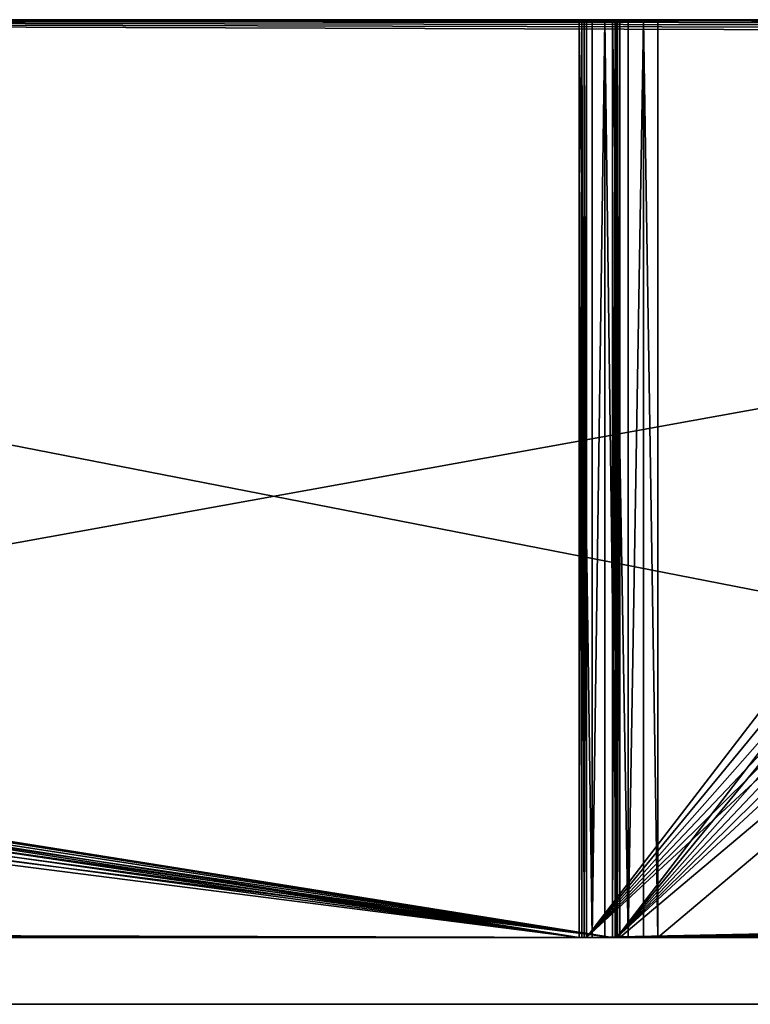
# Model space of a CAD drawing. Extents: x -49 to 1229, y -1056 to 1083.
# Tile 20 of 146: x 358 to 402, y -736 to -677. Entities that reach past the tile are written whole.
import ezdxf

# ---------------------------------------------------------------- set-up
doc = ezdxf.new("R2010")
doc.units = 0
doc.header["$LTSCALE"] = 25.4
doc.layers.get('0').update_dxf_attribs({"color": 13, "linetype": 'CONTINUOUS'})
doc.layers.add('STEEL', color=32, linetype='CONTINUOUS')
doc.layers.add('WOOD', color=32, linetype='CONTINUOUS')

# ---------------------------------------------------------------- blocks, each defined once
blk = doc.blocks.new('LVI293_01_01_03')
at = {"color": 252}
mesh = blk.add_polyface(dxfattribs=at)
corners = [(-4, -2.024, 14.99), (-4, -8.897, -33.222), (-4, -9.789, 16.012), (-4, -7.988, -28.305), (-4, 10.696, -31.759), (-4, 5.211, 11.993), (-4, 11.424, 7.225), (-4, -8.897, -1036.653), (-4, -2.024, -1084.864), (-4, -9.789, -1085.886), (-4, -7.988, -1041.569), (-4, 10.696, -1038.115), (-4, 5.211, -1081.867), (-4, 11.424, -1077.1), (-4, -19.015, -629.139), (-4, -20.289, -968.99), (-4, -20.946, -630.322), (-4, -14.289, -968.99), (-4, -16.868, -628.421), (-4, 23.415, -739.649), (-4, 32.862, -712.971), (-4, 48.068, -689.103), (-4, 68.253, -669.266), (-4, 92.384, -654.479), (-4, 203.822, -597.707), (-4, 359.105, -544.698), (-4, -14.289, -990.99), (-4, 20.211, -767.768), (-4, 9.787, -1033.199), (-4, 16.192, -1070.886), (-4, 19.189, -1063.651), (-4, 20.211, -1055.886), (-4, 119.222, -645.499), (-4, 208.822, -597.707), (-4, 208.822, -616.707), (-4, -20.946, -439.552), (-4, -20.289, -100.884), (-4, -19.015, -440.735), (-4, -20.289, -78.884), (-4, -14.289, -100.884), (-4, -16.868, -441.453), (-4, 23.415, -330.225), (-4, 32.862, -356.903), (-4, 48.068, -380.772), (-4, 68.253, -400.608), (-4, 92.384, -415.395), (-4, 203.822, -472.167), (-4, 359.105, -525.176), (-4, -14.289, -78.884), (-4, 20.211, -302.107), (-4, 9.787, -36.676), (-4, 16.192, 1.012), (-4, 19.189, -6.223), (-4, 20.211, -13.988), (-4, 119.222, -424.375), (-4, 203.822, -453.167), (-4, 208.822, -472.167), (-4, -24.789, 15.012), (-4, -24.533, -433.921), (-4, -24.789, -431.672), (-4, -24.755, 15.271), (-4, -24.655, 15.512), (-4, -24.496, 15.719), (-4, -23.777, -436.056), (-4, -24.289, 15.878), (-4, -24.048, 15.978), (-4, -23.789, 16.012), (-4, -22.56, -437.965), (-4, -24.533, -635.953), (-4, -24.789, -1084.886), (-4, -24.789, -638.202), (-4, -24.755, -1085.145), (-4, -24.655, -1085.386), (-4, -24.496, -1085.594), (-4, -23.777, -633.819), (-4, -24.289, -1085.752), (-4, -24.048, -1085.852), (-4, -23.789, -1085.886), (-4, -20.289, -990.99), (-4, -22.56, -631.909), (-4, 365.128, -518.049), (-4, 366.259, -531.334), (-4, 365.102, -529.172), (-4, 386.647, -522.623), (-4, 366.856, -533.711), (-4, 366.856, -536.163), (-4, 208.822, -453.167), (-4, 402.95, -484.683), (-4, 366.375, -512.18), (-4, 361.414, -525.998), (-4, 363.454, -527.358), (-4, 387.895, -516.754), (-4, 387.895, -553.12), (-4, 402.95, -585.191), (-4, 203.822, -616.707), (-4, 366.375, -557.694), (-4, 361.414, -543.876), (-4, 365.128, -551.826), (-4, 363.454, -542.517), (-4, 365.102, -540.702), (-4, 409.557, -486.894), (-4, 409.557, -582.98), (-4, 415.498, -579.34), (-4, 415.498, -490.535), (-4, 420.468, -574.456), (-4, 420.468, -495.419), (-4, 424.212, -568.579), (-4, 424.212, -501.295), (-4, 426.538, -562.011), (-4, 426.538, -507.863), (-4, 427.327, -555.088), (-4, 427.327, -514.786), (-4, 366.259, -538.541), (-4, 386.647, -547.252)]
mesh.append_faces([[corners[k] for k in face] for face in [(30, 27, 31), (49, 52, 53), (57, 58, 59), (68, 69, 70), (110, 109, 111)]], dxfattribs={"vtx0": -1, "color": 252})
mesh.append_faces([[corners[k] for k in face] for face in [(0, 1, 2), (1, 0, 3), (3, 0, 4), (8, 11, 12), (12, 11, 13), (14, 15, 16), (15, 14, 17), (19, 18, 20), (20, 18, 21), (21, 18, 22), (22, 18, 23), (17, 19, 26), (7, 27, 28), (28, 27, 11), (13, 27, 29), (29, 27, 30), (23, 24, 32), (24, 25, 33), (33, 25, 34), (35, 36, 37), (36, 35, 38), (37, 39, 40), (40, 46, 47), (41, 48, 49), (46, 54, 55), (58, 62, 63), (63, 38, 67), (67, 38, 35), (38, 2, 48), (69, 68, 71), (71, 68, 72), (72, 68, 73), (73, 74, 75), (75, 74, 76), (76, 74, 77), (77, 78, 9), (78, 16, 15), (81, 83, 84), (84, 83, 85), (86, 87, 56), (47, 88, 89), (89, 80, 90), (90, 80, 82), (88, 87, 91), (32, 34, 93), (34, 32, 94), (94, 32, 24), (95, 96, 97), (93, 100, 101), (101, 100, 102), (102, 103, 104), (104, 105, 106), (106, 107, 108), (108, 109, 110), (112, 97, 99), (97, 112, 113), (113, 91, 92)]], dxfattribs={"vtx0": -1, "vtx1": -1, "color": 252})
mesh.append_faces([[corners[k] for k in face] for face in [(17, 18, 19), (23, 18, 24), (26, 27, 7), (26, 7, 9), (11, 27, 13), (40, 39, 41), (40, 45, 46), (49, 48, 1), (1, 48, 2), (49, 4, 6), (63, 66, 38), (77, 74, 78), (56, 87, 88), (56, 88, 47), (91, 87, 92), (93, 34, 95), (95, 34, 25), (93, 92, 87), (113, 85, 83)]], dxfattribs={"vtx0": -1, "vtx1": -1, "vtx2": -1, "color": 252})
mesh.append_faces([[corners[k] for k in face] for face in [(4, 0, 5), (4, 5, 6), (7, 8, 9), (8, 7, 10), (8, 10, 11), (17, 14, 18), (24, 18, 25), (26, 19, 27), (37, 36, 39), (40, 41, 42), (40, 42, 43), (40, 43, 44), (40, 44, 45), (41, 39, 48), (49, 1, 50), (49, 50, 4), (49, 6, 51), (49, 51, 52), (46, 45, 54), (47, 46, 56), (58, 57, 60), (58, 60, 61), (58, 61, 62), (63, 62, 64), (63, 64, 65), (63, 65, 66), (38, 66, 2), (73, 68, 74), (78, 74, 79), (78, 79, 16), (9, 78, 26), (80, 81, 82), (81, 80, 83), (54, 86, 55), (86, 54, 87), (89, 88, 80), (95, 25, 96), (97, 96, 98), (97, 98, 99), (93, 95, 92), (93, 87, 100), (102, 100, 103), (104, 103, 105), (106, 105, 107), (108, 107, 109), (113, 112, 85), (113, 83, 91)]], dxfattribs={"vtx0": -1, "vtx2": -1, "color": 252})
mesh = blk.add_polyface(dxfattribs=at)
corners = [(0, -2.024, -1084.864), (0, -8.897, -1036.653), (0, -9.789, -1085.886), (0, -7.988, -1041.569), (0, 10.696, -1038.115), (0, 5.211, -1081.867), (0, 11.424, -1077.1), (0, -8.897, -33.222), (0, -2.024, 14.99), (0, -9.789, 16.012), (0, -7.988, -28.305), (0, 10.696, -31.759), (0, 5.211, 11.993), (0, 11.424, 7.225), (0, -19.015, -440.735), (0, -20.289, -100.884), (0, -20.946, -439.552), (0, -14.289, -100.884), (0, -16.868, -441.453), (0, 23.415, -330.225), (0, 32.862, -356.903), (0, 48.068, -380.772), (0, 68.253, -400.608), (0, 92.384, -415.395), (0, 203.822, -472.167), (0, 359.105, -525.176), (0, -14.289, -78.884), (0, 20.211, -302.107), (0, 9.787, -36.676), (0, 16.192, 1.012), (0, 19.189, -6.223), (0, 20.211, -13.988), (0, 119.222, -424.375), (0, 208.822, -472.167), (0, 208.822, -453.167), (0, -20.946, -630.322), (0, -20.289, -968.99), (0, -19.015, -629.139), (0, -20.289, -990.99), (0, -14.289, -968.99), (0, -16.868, -628.421), (0, 23.415, -739.649), (0, 32.862, -712.971), (0, 48.068, -689.103), (0, 68.253, -669.266), (0, 92.384, -654.479), (0, 203.822, -597.707), (0, 359.105, -544.698), (0, -14.289, -990.99), (0, 20.211, -767.768), (0, 9.787, -1033.199), (0, 16.192, -1070.886), (0, 19.189, -1063.651), (0, 20.211, -1055.886), (0, 119.222, -645.499), (0, 203.822, -616.707), (0, 208.822, -597.707), (0, -24.789, -1084.886), (0, -24.533, -635.953), (0, -24.789, -638.202), (0, -24.755, -1085.145), (0, -24.655, -1085.386), (0, -24.496, -1085.594), (0, -23.777, -633.819), (0, -24.289, -1085.752), (0, -24.048, -1085.852), (0, -23.789, -1085.886), (0, -22.56, -631.909), (0, -24.533, -433.921), (0, -24.789, 15.012), (0, -24.789, -431.672), (0, -24.755, 15.271), (0, -24.655, 15.512), (0, -24.496, 15.719), (0, -23.777, -436.056), (0, -24.289, 15.878), (0, -24.048, 15.978), (0, -23.789, 16.012), (0, -20.289, -78.884), (0, -22.56, -437.965), (0, 365.128, -551.826), (0, 366.259, -538.541), (0, 365.102, -540.702), (0, 386.647, -547.252), (0, 366.856, -536.163), (0, 366.856, -533.711), (0, 208.822, -616.707), (0, 402.95, -585.191), (0, 366.375, -557.694), (0, 361.414, -543.876), (0, 363.454, -542.517), (0, 387.895, -553.12), (0, 387.895, -516.754), (0, 402.95, -484.683), (0, 203.822, -453.167), (0, 366.375, -512.18), (0, 361.414, -525.998), (0, 365.128, -518.049), (0, 363.454, -527.358), (0, 365.102, -529.172), (0, 409.557, -582.98), (0, 409.557, -486.894), (0, 415.498, -579.34), (0, 415.498, -490.535), (0, 420.468, -574.456), (0, 420.468, -495.419), (0, 424.212, -568.579), (0, 424.212, -501.295), (0, 426.538, -562.011), (0, 426.538, -507.863), (0, 427.327, -555.088), (0, 427.327, -514.786), (0, 366.259, -531.334), (0, 386.647, -522.623)]
mesh.append_faces([[corners[k] for k in face] for face in [(30, 27, 31), (49, 52, 53), (57, 58, 59), (68, 69, 70), (109, 110, 111)]], dxfattribs={"vtx0": -1, "color": 252})
mesh.append_faces([[corners[k] for k in face] for face in [(0, 1, 2), (1, 0, 3), (3, 0, 4), (8, 11, 12), (12, 11, 13), (14, 15, 16), (15, 14, 17), (19, 18, 20), (20, 18, 21), (21, 18, 22), (22, 18, 23), (17, 19, 26), (7, 27, 28), (28, 27, 11), (13, 27, 29), (29, 27, 30), (23, 24, 32), (24, 25, 33), (33, 25, 34), (35, 36, 37), (36, 35, 38), (37, 39, 40), (40, 46, 47), (41, 48, 49), (46, 54, 55), (58, 62, 63), (63, 38, 67), (67, 38, 35), (38, 2, 48), (69, 68, 71), (71, 68, 72), (72, 68, 73), (73, 74, 75), (75, 74, 76), (76, 74, 77), (77, 78, 9), (78, 16, 15), (81, 83, 84), (84, 83, 85), (86, 87, 56), (47, 88, 89), (89, 80, 90), (90, 80, 82), (88, 87, 91), (32, 34, 93), (34, 32, 94), (94, 32, 24), (95, 96, 97), (93, 100, 101), (101, 102, 103), (103, 104, 105), (105, 106, 107), (107, 108, 109), (112, 97, 99), (97, 112, 113), (113, 91, 92)]], dxfattribs={"vtx0": -1, "vtx1": -1, "color": 252})
mesh.append_faces([[corners[k] for k in face] for face in [(17, 18, 19), (23, 18, 24), (26, 27, 7), (26, 7, 9), (11, 27, 13), (40, 39, 41), (40, 45, 46), (49, 48, 1), (1, 48, 2), (49, 4, 6), (63, 66, 38), (77, 74, 78), (56, 87, 88), (56, 88, 47), (91, 87, 92), (93, 34, 95), (95, 34, 25), (93, 92, 87), (113, 85, 83)]], dxfattribs={"vtx0": -1, "vtx1": -1, "vtx2": -1, "color": 252})
mesh.append_faces([[corners[k] for k in face] for face in [(4, 0, 5), (4, 5, 6), (7, 8, 9), (8, 7, 10), (8, 10, 11), (17, 14, 18), (24, 18, 25), (26, 19, 27), (37, 36, 39), (40, 41, 42), (40, 42, 43), (40, 43, 44), (40, 44, 45), (41, 39, 48), (49, 1, 50), (49, 50, 4), (49, 6, 51), (49, 51, 52), (46, 45, 54), (47, 46, 56), (58, 57, 60), (58, 60, 61), (58, 61, 62), (63, 62, 64), (63, 64, 65), (63, 65, 66), (38, 66, 2), (73, 68, 74), (78, 74, 79), (78, 79, 16), (9, 78, 26), (80, 81, 82), (81, 80, 83), (54, 86, 55), (86, 54, 87), (89, 88, 80), (95, 25, 96), (97, 96, 98), (97, 98, 99), (93, 95, 92), (93, 87, 100), (101, 100, 102), (103, 102, 104), (105, 104, 106), (107, 106, 108), (109, 108, 110), (113, 112, 85), (113, 83, 91)]], dxfattribs={"vtx0": -1, "vtx2": -1, "color": 252})
blk = doc.blocks.new('LVI293_01_01_07')
at = {"color": 0}
for p, q in [((339.831, 33.408, -53.539), (274.478, 0.109, -53.539)), ((339.831, 33.408, -53.539), (274.478, 0.109, -53.539)), ((276.748, -4.346, -53.539), (342.101, 28.953, -53.539)), ((276.748, -4.346, -53.539), (342.101, 28.953, -53.539)), ((274.024, 0, -53.539), (-70.736, 0, -53.539)), ((274.024, 0, -53.539), (-70.736, 0, -53.539)), ((274.024, 0, -53.539), (274.181, 0.012, -53.539)), ((274.024, 0, 1.461), (274.181, 0.012, -53.539)), ((274.024, 0, -53.539), (274.181, 0.012, -53.539)), ((274.024, 0, 1.461), (274.181, 0.012, -53.539)), ((274.024, 0, 1.461), (274.024, 0, -53.539)), ((274.024, 0, -53.539), (274.024, -5, -53.539)), ((274.024, 0, -53.539), (274.024, -5, -53.539)), ((274.024, 0, 1.461), (274.024, 0, -53.539)), ((274.181, 0.012, -53.539), (274.333, 0.049, -53.539)), ((274.333, 0.049, 1.461), (274.181, 0.012, -53.539)), ((274.181, 0.012, -53.539), (274.333, 0.049, -53.539)), ((274.333, 0.049, 1.461), (274.181, 0.012, -53.539)), ((274.181, 0.012, 1.461), (274.181, 0.012, -53.539)), ((274.181, 0.012, 1.461), (274.181, 0.012, -53.539)), ((274.333, 0.049, -53.539), (274.478, 0.109, -53.539)), ((274.478, 0.109, -53.539), (274.333, 0.049, 1.461)), ((274.478, 0.109, -53.539), (274.333, 0.049, 1.461)), ((274.333, 0.049, -53.539), (274.478, 0.109, -53.539)), ((274.333, 0.049, -53.539), (274.333, 0.049, 1.461)), ((274.333, 0.049, -53.539), (274.333, 0.049, 1.461)), ((274.478, 0.109, -53.539), (274.478, 0.109, 1.461)), ((276.748, -4.346, -53.539), (274.478, 0.109, -53.539)), ((276.748, -4.346, -53.539), (274.478, 0.109, -53.539)), ((274.478, 0.109, -53.539), (274.478, 0.109, 1.461)), ((275.878, -4.706, -53.539), (274.963, -4.926, -53.539)), ((275.878, -4.706, -53.539), (274.963, -4.926, -53.539)), ((275.878, -4.706, -53.539), (274.963, -4.926, 1.461)), ((275.878, -4.706, -53.539), (274.963, -4.926, 1.461)), ((276.748, -4.346, -53.539), (275.878, -4.706, -53.539)), ((276.748, -4.346, 1.461), (275.878, -4.706, -53.539)), ((276.748, -4.346, -53.539), (275.878, -4.706, -53.539)), ((276.748, -4.346, 1.461), (275.878, -4.706, -53.539)), ((275.878, -4.706, 1.461), (275.878, -4.706, -53.539)), ((275.878, -4.706, 1.461), (275.878, -4.706, -53.539)), ((276.748, -4.346, 1.461), (276.748, -4.346, -53.539)), ((276.748, -4.346, 1.461), (276.748, -4.346, -53.539)), ((-70.736, -5, -53.539), (274.024, -5, -53.539)), ((-70.736, -5, -53.539), (274.024, -5, -53.539)), ((274.963, -4.926, -53.539), (274.024, -5, -53.539)), ((274.024, -5, -53.539), (274.963, -4.926, 1.461)), ((274.024, -5, -53.539), (274.963, -4.926, 1.461)), ((274.963, -4.926, -53.539), (274.024, -5, -53.539)), ((274.024, -5, -53.539), (274.024, -5, 1.461)), ((274.024, -5, -53.539), (274.024, -5, 1.461)), ((274.963, -4.926, -53.539), (274.963, -4.926, 1.461)), ((274.963, -4.926, -53.539), (274.963, -4.926, 1.461))]:
    blk.add_line(p, q, dxfattribs=at)
at = {"color": 252}
mesh = blk.add_polyface(dxfattribs=at)
corners = [(274.478, 0.109, 1.461), (339.831, 33.408, -53.539), (274.478, 0.109, -53.539), (339.831, 33.408, 1.461)]
mesh.append_faces([[corners[k] for k in face] for face in [(0, 1, 2), (1, 0, 3)]], dxfattribs={"vtx0": -1, "color": 252})
mesh = blk.add_polyface(dxfattribs=at)
corners = [(339.831, 33.408, -53.539), (276.748, -4.346, -53.539), (274.478, 0.109, -53.539), (342.101, 28.953, -53.539)]
mesh.append_faces([[corners[k] for k in face] for face in [(0, 1, 2), (1, 0, 3)]], dxfattribs={"vtx0": -1, "color": 252})
mesh = blk.add_polyface(dxfattribs=at)
corners = [(342.101, 28.953, -53.539), (276.748, -4.346, 1.461), (276.748, -4.346, -53.539), (342.101, 28.953, 1.461)]
mesh.append_faces([[corners[k] for k in face] for face in [(0, 1, 2), (1, 0, 3)]], dxfattribs={"vtx0": -1, "color": 252})
mesh = blk.add_polyface(dxfattribs=at)
corners = [(-70.736, 0, -53.539), (274.024, 0, 1.461), (274.024, 0, -53.539), (-73.324, 0, -53.199), (-75.736, 0, -52.2), (-77.807, 0, -50.61), (-79.396, 0, -48.539), (-80.395, 0, -46.127), (-80.736, 0, -43.539), (-80.736, 0, 0.461), (-80.702, 0, 0.72), (-80.602, 0, 0.961), (-80.443, 0, 1.168), (-80.236, 0, 1.327), (-79.995, 0, 1.427), (-79.736, 0, 1.461), (15.428, 0, 1.461), (35.428, 0, 1.461), (15.428, 0, 4.461), (35.428, 0, 4.461), (15.462, 0, 4.72), (35.393, 0, 4.72), (15.561, 0, 4.961), (35.294, 0, 4.961), (15.72, 0, 5.168), (35.135, 0, 5.168), (15.928, 0, 5.327), (34.928, 0, 5.327), (16.169, 0, 5.427), (34.686, 0, 5.427), (16.428, 0, 5.461), (34.428, 0, 5.461)]
mesh.append_faces([[corners[k] for k in face] for face in [(0, 1, 2), (29, 30, 31)]], dxfattribs={"vtx0": -1, "color": 252})
mesh.append_faces([[corners[k] for k in face] for face in [(1, 16, 17), (17, 18, 19), (19, 20, 21), (21, 22, 23), (23, 24, 25), (25, 26, 27), (27, 28, 29)]], dxfattribs={"vtx0": -1, "vtx1": -1, "color": 252})
mesh.append_faces([[corners[k] for k in face] for face in [(1, 0, 3), (1, 3, 4), (1, 4, 5), (1, 5, 6), (1, 6, 7), (1, 7, 8), (1, 8, 9), (1, 9, 10), (1, 10, 11), (1, 11, 12), (1, 12, 13), (1, 13, 14), (1, 14, 15), (1, 15, 16), (17, 16, 18), (19, 18, 20), (21, 20, 22), (23, 22, 24), (25, 24, 26), (27, 26, 28), (29, 28, 30)]], dxfattribs={"vtx0": -1, "vtx2": -1, "color": 252})
mesh = blk.add_polyface(dxfattribs=at)
corners = [(274.024, 0, -53.539), (-70.736, -5, -53.539), (-70.736, 0, -53.539), (274.024, -5, -53.539)]
mesh.append_faces([[corners[k] for k in face] for face in [(0, 1, 2), (1, 0, 3)]], dxfattribs={"vtx0": -1, "color": 252})
mesh = blk.add_polyface(dxfattribs=at)
corners = [(274.181, 0.012, -53.539), (274.024, -5, -53.539), (274.024, 0, -53.539), (274.963, -4.926, -53.539), (274.333, 0.049, -53.539), (274.478, 0.109, -53.539), (276.748, -4.346, -53.539), (275.878, -4.706, -53.539)]
mesh.append_faces([[corners[k] for k in face] for face in [(0, 1, 2), (3, 6, 7)]], dxfattribs={"vtx0": -1, "color": 252})
mesh.append_faces([[corners[k] for k in face] for face in [(1, 0, 3)]], dxfattribs={"vtx0": -1, "vtx1": -1, "color": 252})
mesh.append_faces([[corners[k] for k in face] for face in [(3, 0, 4), (3, 4, 5), (3, 5, 6)]], dxfattribs={"vtx0": -1, "vtx2": -1, "color": 252})
mesh = blk.add_polyface(dxfattribs=at)
corners = [(274.024, 0, 1.461), (274.181, 0.012, -53.539), (274.024, 0, -53.539)]
mesh.append_faces([[corners[k] for k in face] for face in [(0, 1, 2)]], dxfattribs={"color": 252})
mesh = blk.add_polyface(dxfattribs=at)
corners = [(274.181, 0.012, 1.461), (274.181, 0.012, -53.539), (274.024, 0, 1.461)]
mesh.append_faces([[corners[k] for k in face] for face in [(0, 1, 2)]], dxfattribs={"color": 252})
mesh = blk.add_polyface(dxfattribs=at)
corners = [(274.333, 0.049, 1.461), (274.181, 0.012, -53.539), (274.181, 0.012, 1.461)]
mesh.append_faces([[corners[k] for k in face] for face in [(0, 1, 2)]], dxfattribs={"color": 252})
mesh = blk.add_polyface(dxfattribs=at)
corners = [(274.333, 0.049, 1.461), (274.333, 0.049, -53.539), (274.181, 0.012, -53.539)]
mesh.append_faces([[corners[k] for k in face] for face in [(0, 1, 2)]], dxfattribs={"color": 252})
mesh = blk.add_polyface(dxfattribs=at)
corners = [(274.478, 0.109, 1.461), (274.478, 0.109, -53.539), (274.333, 0.049, 1.461)]
mesh.append_faces([[corners[k] for k in face] for face in [(0, 1, 2)]], dxfattribs={"color": 252})
mesh = blk.add_polyface(dxfattribs=at)
corners = [(274.333, 0.049, 1.461), (274.478, 0.109, -53.539), (274.333, 0.049, -53.539)]
mesh.append_faces([[corners[k] for k in face] for face in [(0, 1, 2)]], dxfattribs={"color": 252})
mesh = blk.add_polyface(dxfattribs=at)
corners = [(274.963, -4.926, 1.461), (274.963, -4.926, -53.539), (275.878, -4.706, -53.539)]
mesh.append_faces([[corners[k] for k in face] for face in [(0, 1, 2)]], dxfattribs={"color": 252})
mesh = blk.add_polyface(dxfattribs=at)
corners = [(274.963, -4.926, 1.461), (275.878, -4.706, -53.539), (275.878, -4.706, 1.461)]
mesh.append_faces([[corners[k] for k in face] for face in [(0, 1, 2)]], dxfattribs={"color": 252})
mesh = blk.add_polyface(dxfattribs=at)
corners = [(276.748, -4.346, 1.461), (275.878, -4.706, -53.539), (276.748, -4.346, -53.539)]
mesh.append_faces([[corners[k] for k in face] for face in [(0, 1, 2)]], dxfattribs={"color": 252})
mesh = blk.add_polyface(dxfattribs=at)
corners = [(275.878, -4.706, 1.461), (275.878, -4.706, -53.539), (276.748, -4.346, 1.461)]
mesh.append_faces([[corners[k] for k in face] for face in [(0, 1, 2)]], dxfattribs={"color": 252})
mesh = blk.add_polyface(dxfattribs=at)
corners = [(35.428, -5, 1.461), (15.428, -5, 1.461), (274.024, -5, 1.461), (15.428, -5, 4.461), (35.428, -5, 4.461), (15.462, -5, 4.72), (35.393, -5, 4.72), (15.561, -5, 4.961), (35.294, -5, 4.961), (15.72, -5, 5.168), (35.135, -5, 5.168), (15.928, -5, 5.327), (34.928, -5, 5.327), (16.169, -5, 5.427), (34.686, -5, 5.427), (16.428, -5, 5.461), (34.428, -5, 5.461), (-70.736, -5, -53.539), (274.024, -5, -53.539), (-73.324, -5, -53.199), (-75.736, -5, -52.2), (-77.807, -5, -50.61), (-79.396, -5, -48.539), (-80.395, -5, -46.127), (-80.736, -5, -43.539), (-80.736, -5, 0.461), (-80.702, -5, 0.72), (-80.602, -5, 0.961), (-80.443, -5, 1.168), (-80.236, -5, 1.327), (-79.995, -5, 1.427), (-79.736, -5, 1.461)]
mesh.append_faces([[corners[k] for k in face] for face in [(15, 14, 16), (2, 17, 18)]], dxfattribs={"vtx0": -1, "color": 252})
mesh.append_faces([[corners[k] for k in face] for face in [(0, 1, 2), (1, 0, 3), (3, 4, 5), (5, 6, 7), (7, 8, 9), (9, 10, 11), (11, 12, 13), (13, 14, 15), (17, 2, 19), (19, 2, 20), (20, 2, 21), (21, 2, 22), (22, 2, 23), (23, 2, 24), (24, 2, 25), (25, 2, 26), (26, 2, 27), (27, 2, 28), (28, 2, 29), (29, 2, 30), (30, 2, 31), (31, 2, 1)]], dxfattribs={"vtx0": -1, "vtx1": -1, "color": 252})
mesh.append_faces([[corners[k] for k in face] for face in [(3, 0, 4), (5, 4, 6), (7, 6, 8), (9, 8, 10), (11, 10, 12), (13, 12, 14)]], dxfattribs={"vtx0": -1, "vtx2": -1, "color": 252})
mesh = blk.add_polyface(dxfattribs=at)
corners = [(274.963, -4.926, 1.461), (274.024, -5, 1.461), (274.024, -5, -53.539)]
mesh.append_faces([[corners[k] for k in face] for face in [(0, 1, 2)]], dxfattribs={"color": 252})
mesh = blk.add_polyface(dxfattribs=at)
corners = [(274.963, -4.926, 1.461), (274.024, -5, -53.539), (274.963, -4.926, -53.539)]
mesh.append_faces([[corners[k] for k in face] for face in [(0, 1, 2)]], dxfattribs={"color": 252})
blk = doc.blocks.new('LVI293_01_01_08')
at = {"color": 0}
for p, q in [((-8.469, -17.305, 55), (289.342, -11.421, 55)), ((-8.469, -17.305, 55), (289.342, -11.421, 55)), ((7.528, -16.989), (289.342, -11.421)), ((7.528, -16.989), (289.342, -11.421)), ((289.421, -15.42, 55), (-8.39, -21.304, 55)), ((289.421, -15.42, 55), (-8.39, -21.304, 55)), ((289.421, -15.42), (7.607, -20.988)), ((289.421, -15.42), (7.607, -20.988))]:
    blk.add_line(p, q, dxfattribs=at)
at = {"color": 252}
mesh = blk.add_polyface(dxfattribs=at)
corners = [(-8.727, -17.31, -3.966), (6.528, -17.008, -4), (-8.469, -17.305, -4), (6.787, -17.003, -3.966), (7.028, -16.999, -3.866), (-8.968, -17.315, -3.866), (7.235, -16.994, -3.707), (-9.176, -17.319, -3.707), (7.394, -16.991, -3.5), (-9.334, -17.322, -3.5), (7.494, -16.989, -3.259), (-9.434, -17.324, -3.259), (7.528, -16.989, -3), (-9.468, -17.324, -3), (-9.468, -17.324, 54), (7.528, -16.989), (289.342, -11.421), (289.342, -11.421, 55), (-9.434, -17.324, 54.259), (-9.334, -17.322, 54.5), (-9.176, -17.319, 54.707), (-8.968, -17.315, 54.866), (-8.727, -17.31, 54.966), (-8.469, -17.305, 55)]
mesh.append_faces([[corners[k] for k in face] for face in [(0, 1, 2), (17, 22, 23)]], dxfattribs={"vtx0": -1, "color": 252})
mesh.append_faces([[corners[k] for k in face] for face in [(1, 0, 3), (3, 0, 4), (4, 5, 6), (6, 7, 8), (8, 9, 10), (10, 11, 12), (12, 14, 15), (15, 14, 16), (16, 14, 17)]], dxfattribs={"vtx0": -1, "vtx1": -1, "color": 252})
mesh.append_faces([[corners[k] for k in face] for face in [(4, 0, 5), (6, 5, 7), (8, 7, 9), (10, 9, 11), (12, 11, 13), (12, 13, 14), (17, 14, 18), (17, 18, 19), (17, 19, 20), (17, 20, 21), (17, 21, 22)]], dxfattribs={"vtx0": -1, "vtx2": -1, "color": 252})
mesh = blk.add_polyface(dxfattribs=at)
corners = [(-8.39, -21.304, 55), (289.342, -11.421, 55), (-8.469, -17.305, 55), (289.421, -15.42, 55)]
mesh.append_faces([[corners[k] for k in face] for face in [(0, 1, 2), (1, 0, 3)]], dxfattribs={"vtx0": -1, "color": 252})
mesh = blk.add_polyface(dxfattribs=at)
corners = [(289.342, -11.421), (7.607, -20.988), (7.528, -16.989), (289.421, -15.42)]
mesh.append_faces([[corners[k] for k in face] for face in [(0, 1, 2), (1, 0, 3)]], dxfattribs={"vtx0": -1, "color": 252})
mesh = blk.add_polyface(dxfattribs=at)
corners = [(289.421, -15.42, 55), (7.607, -20.988), (289.421, -15.42), (-9.389, -21.324, 54), (-9.355, -21.323, 54.259), (-9.255, -21.321, 54.5), (-9.097, -21.318, 54.707), (-8.889, -21.314, 54.866), (-8.648, -21.309, 54.966), (-8.39, -21.304, 55), (6.866, -21.003, -3.966), (-8.39, -21.304, -4), (6.607, -21.008, -4), (-8.648, -21.309, -3.966), (7.107, -20.998, -3.866), (-8.889, -21.314, -3.866), (7.314, -20.994, -3.707), (-9.097, -21.318, -3.707), (7.473, -20.991, -3.5), (-9.255, -21.321, -3.5), (7.573, -20.989, -3.259), (-9.355, -21.323, -3.259), (7.607, -20.988, -3), (-9.389, -21.324, -3)]
mesh.append_faces([[corners[k] for k in face] for face in [(0, 1, 2), (8, 0, 9), (10, 11, 12)]], dxfattribs={"vtx0": -1, "color": 252})
mesh.append_faces([[corners[k] for k in face] for face in [(3, 0, 4), (4, 0, 5), (5, 0, 6), (6, 0, 7), (7, 0, 8), (11, 10, 13), (13, 14, 15), (15, 16, 17), (17, 18, 19), (19, 20, 21), (21, 22, 23), (23, 22, 3)]], dxfattribs={"vtx0": -1, "vtx1": -1, "color": 252})
mesh.append_faces([[corners[k] for k in face] for face in [(1, 0, 3)]], dxfattribs={"vtx0": -1, "vtx1": -1, "vtx2": -1, "color": 252})
mesh.append_faces([[corners[k] for k in face] for face in [(13, 10, 14), (15, 14, 16), (17, 16, 18), (19, 18, 20), (21, 20, 22), (3, 22, 1)]], dxfattribs={"vtx0": -1, "vtx2": -1, "color": 252})
blk = doc.blocks.new('LVI293_01_01')
at = {"color": 0}
blk.add_blockref('LVI293_01_01_03', (-342.668, 433.909, 366.284), dxfattribs=at)
at = {"color": 0, "extrusion": (-1, 2.99569e-16, -1.70112e-16), "rotation": 90.0000000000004}
blk.add_blockref('LVI293_01_01_07', (-419.12, -639.134, 341.208), dxfattribs=at)
at = {"color": 0, "extrusion": (1, 5.21385e-32, 1.28737e-45), "rotation": 268.8681578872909}
blk.add_blockref('LVI293_01_01_08', (659.366, -242.713, -342.668), dxfattribs=at)
blk = doc.blocks.new('LVI293_01_02_05')
at = {"color": 0}
for p, q in [((272.478, 0.109, -2.539), (320.2, 24.425, -2.539)), ((272.478, 0.109, -2.539), (320.2, 24.425, -2.539)), ((322.016, 20.86, -2.539), (274.294, -3.455, -2.539)), ((322.016, 20.86, -2.539), (274.294, -3.455, -2.539)), ((312.181, 20.339, -57.539), (272.478, 0.109, -57.539)), ((312.181, 20.339, -57.539), (272.478, 0.109, -57.539)), ((274.294, -3.455, -57.539), (313.997, 16.775, -57.539)), ((274.294, -3.455, -57.539), (313.997, 16.775, -57.539)), ((-79.736, 0, -2.539), (272.024, 0, -2.539)), ((-79.736, 0, -2.539), (272.024, 0, -2.539)), ((272.024, 0, -57.539), (-70.736, 0, -57.539)), ((272.024, 0, -57.539), (-70.736, 0, -57.539)), ((272.181, 0.012, -2.539), (272.024, 0, -2.539)), ((272.024, 0, -57.539), (272.181, 0.012, -57.539)), ((272.024, 0, -2.539), (272.181, 0.012, -57.539)), ((272.024, 0, -57.539), (272.181, 0.012, -57.539)), ((272.024, 0, -2.539), (272.181, 0.012, -57.539)), ((272.181, 0.012, -2.539), (272.024, 0, -2.539)), ((272.024, 0, -2.539), (272.024, 0, -57.539)), ((272.024, 0, -57.539), (272.024, -4, -57.539)), ((272.024, -4, -2.539), (272.024, 0, -2.539)), ((272.024, -4, -2.539), (272.024, 0, -2.539)), ((272.024, 0, -57.539), (272.024, -4, -57.539)), ((272.024, 0, -2.539), (272.024, 0, -57.539)), ((272.333, 0.049, -2.539), (272.181, 0.012, -2.539)), ((272.181, 0.012, -57.539), (272.333, 0.049, -57.539)), ((272.333, 0.049, -2.539), (272.181, 0.012, -2.539)), ((272.333, 0.049, -2.539), (272.181, 0.012, -57.539)), ((272.181, 0.012, -57.539), (272.333, 0.049, -57.539)), ((272.333, 0.049, -2.539), (272.181, 0.012, -57.539)), ((272.181, 0.012, -2.539), (272.181, 0.012, -57.539)), ((272.181, 0.012, -2.539), (272.181, 0.012, -57.539)), ((272.478, 0.109, -2.539), (272.333, 0.049, -2.539)), ((272.333, 0.049, -57.539), (272.478, 0.109, -57.539)), ((272.478, 0.109, -57.539), (272.333, 0.049, -2.539)), ((272.478, 0.109, -2.539), (272.333, 0.049, -2.539)), ((272.478, 0.109, -57.539), (272.333, 0.049, -2.539)), ((272.333, 0.049, -57.539), (272.478, 0.109, -57.539)), ((272.333, 0.049, -57.539), (272.333, 0.049, -2.539)), ((272.333, 0.049, -57.539), (272.333, 0.049, -2.539)), ((272.478, 0.109, -57.539), (272.478, 0.109, -2.539)), ((274.294, -3.455, -2.539), (272.478, 0.109, -2.539)), ((272.478, 0.109, -57.539), (274.294, -3.455, -57.539)), ((272.478, 0.109, -57.539), (272.478, 0.109, -2.539)), ((274.294, -3.455, -2.539), (272.478, 0.109, -2.539)), ((272.478, 0.109, -57.539), (274.294, -3.455, -57.539)), ((273.569, -3.755, -2.539), (274.294, -3.455, -2.539)), ((274.294, -3.455, -57.539), (273.569, -3.755, -57.539)), ((274.294, -3.455, -2.539), (273.569, -3.755, -57.539)), ((274.294, -3.455, -57.539), (273.569, -3.755, -57.539)), ((274.294, -3.455, -2.539), (273.569, -3.755, -57.539)), ((273.569, -3.755, -2.539), (274.294, -3.455, -2.539)), ((274.294, -3.455, -2.539), (274.294, -3.455, -57.539)), ((274.294, -3.455, -2.539), (274.294, -3.455, -57.539)), ((272.024, -4, -2.539), (-79.736, -4, -2.539)), ((272.024, -4, -2.539), (-79.736, -4, -2.539)), ((-70.736, -4, -57.539), (272.024, -4, -57.539)), ((-70.736, -4, -57.539), (272.024, -4, -57.539)), ((272.024, -4, -2.539), (272.806, -3.938, -2.539)), ((272.806, -3.938, -57.539), (272.024, -4, -57.539)), ((272.024, -4, -57.539), (272.806, -3.938, -2.539)), ((272.024, -4, -2.539), (272.806, -3.938, -2.539)), ((272.024, -4, -57.539), (272.806, -3.938, -2.539)), ((272.806, -3.938, -57.539), (272.024, -4, -57.539)), ((272.024, -4, -57.539), (272.024, -4, -2.539)), ((272.024, -4, -57.539), (272.024, -4, -2.539)), ((272.806, -3.938, -2.539), (273.569, -3.755, -2.539)), ((273.569, -3.755, -57.539), (272.806, -3.938, -57.539)), ((273.569, -3.755, -57.539), (272.806, -3.938, -57.539)), ((273.569, -3.755, -57.539), (272.806, -3.938, -2.539)), ((272.806, -3.938, -2.539), (273.569, -3.755, -2.539)), ((273.569, -3.755, -57.539), (272.806, -3.938, -2.539)), ((272.806, -3.938, -57.539), (272.806, -3.938, -2.539)), ((272.806, -3.938, -57.539), (272.806, -3.938, -2.539)), ((273.569, -3.755, -2.539), (273.569, -3.755, -57.539)), ((273.569, -3.755, -2.539), (273.569, -3.755, -57.539))]:
    blk.add_line(p, q, dxfattribs=at)
at = {"color": 254}
mesh = blk.add_polyface(dxfattribs=at)
corners = [(272.478, 0.109, -57.539), (314.487, 21.514, -57.199), (312.181, 20.339, -57.539), (272.478, 0.109, -2.539), (316.636, 22.609, -56.2), (318.481, 23.549, -54.61), (319.897, 24.27, -52.539), (320.787, 24.724, -50.127), (321.091, 24.879, -47.539), (321.091, 24.879, -3.539), (321.061, 24.863, -3.28), (320.972, 24.818, -3.039), (320.83, 24.746, -2.832), (320.645, 24.652, -2.673), (320.431, 24.542, -2.573), (320.2, 24.425, -2.539)]
mesh.append_faces([[corners[k] for k in face] for face in [(0, 1, 2), (14, 3, 15)]], dxfattribs={"vtx0": -1, "color": 254})
mesh.append_faces([[corners[k] for k in face] for face in [(1, 3, 4), (4, 3, 5), (5, 3, 6), (6, 3, 7), (7, 3, 8), (8, 3, 9), (9, 3, 10), (10, 3, 11), (11, 3, 12), (12, 3, 13), (13, 3, 14)]], dxfattribs={"vtx0": -1, "vtx1": -1, "color": 254})
mesh.append_faces([[corners[k] for k in face] for face in [(1, 0, 3)]], dxfattribs={"vtx0": -1, "vtx2": -1, "color": 254})
mesh = blk.add_polyface(dxfattribs=at)
corners = [(274.294, -3.455, -2.539), (320.2, 24.425, -2.539), (272.478, 0.109, -2.539), (322.016, 20.86, -2.539)]
mesh.append_faces([[corners[k] for k in face] for face in [(0, 1, 2), (1, 0, 3)]], dxfattribs={"vtx0": -1, "color": 254})
mesh = blk.add_polyface(dxfattribs=at)
corners = [(316.303, 17.95, -57.199), (274.294, -3.455, -57.539), (313.997, 16.775, -57.539), (274.294, -3.455, -2.539), (318.452, 19.045, -56.2), (320.297, 19.985, -54.61), (321.713, 20.706, -52.539), (322.603, 21.16, -50.127), (322.907, 21.314, -47.539), (322.907, 21.314, -3.539), (322.877, 21.299, -3.28), (322.788, 21.254, -3.039), (322.646, 21.182, -2.832), (322.461, 21.087, -2.673), (322.247, 20.978, -2.573), (322.016, 20.86, -2.539)]
mesh.append_faces([[corners[k] for k in face] for face in [(0, 1, 2), (3, 14, 15)]], dxfattribs={"vtx0": -1, "color": 254})
mesh.append_faces([[corners[k] for k in face] for face in [(1, 0, 3)]], dxfattribs={"vtx0": -1, "vtx1": -1, "color": 254})
mesh.append_faces([[corners[k] for k in face] for face in [(3, 0, 4), (3, 4, 5), (3, 5, 6), (3, 6, 7), (3, 7, 8), (3, 8, 9), (3, 9, 10), (3, 10, 11), (3, 11, 12), (3, 12, 13), (3, 13, 14)]], dxfattribs={"vtx0": -1, "vtx2": -1, "color": 254})
mesh = blk.add_polyface(dxfattribs=at)
corners = [(312.181, 20.339, -57.539), (274.294, -3.455, -57.539), (272.478, 0.109, -57.539), (313.997, 16.775, -57.539)]
mesh.append_faces([[corners[k] for k in face] for face in [(0, 1, 2), (1, 0, 3)]], dxfattribs={"vtx0": -1, "color": 254})
mesh = blk.add_polyface(dxfattribs=at)
corners = [(-73.324, 0, -57.199), (272.024, 0, -57.539), (-70.736, 0, -57.539), (272.024, 0, -2.539), (-75.736, 0, -56.2), (-77.807, 0, -54.61), (-79.396, 0, -52.539), (-80.395, 0, -50.127), (-80.736, 0, -47.539), (-80.736, 0, -3.539), (-80.702, 0, -3.28), (-80.602, 0, -3.039), (-80.443, 0, -2.832), (-80.236, 0, -2.673), (-79.995, 0, -2.573), (-79.736, 0, -2.539)]
mesh.append_faces([[corners[k] for k in face] for face in [(0, 1, 2), (3, 14, 15)]], dxfattribs={"vtx0": -1, "color": 254})
mesh.append_faces([[corners[k] for k in face] for face in [(1, 0, 3)]], dxfattribs={"vtx0": -1, "vtx1": -1, "color": 254})
mesh.append_faces([[corners[k] for k in face] for face in [(3, 0, 4), (3, 4, 5), (3, 5, 6), (3, 6, 7), (3, 7, 8), (3, 8, 9), (3, 9, 10), (3, 10, 11), (3, 11, 12), (3, 12, 13), (3, 13, 14)]], dxfattribs={"vtx0": -1, "vtx2": -1, "color": 254})
mesh = blk.add_polyface(dxfattribs=at)
corners = [(272.024, -4, -2.539), (-79.736, 0, -2.539), (-79.736, -4, -2.539), (272.024, 0, -2.539)]
mesh.append_faces([[corners[k] for k in face] for face in [(0, 1, 2), (1, 0, 3)]], dxfattribs={"vtx0": -1, "color": 254})
mesh = blk.add_polyface(dxfattribs=at)
corners = [(272.024, 0, -57.539), (-70.736, -4, -57.539), (-70.736, 0, -57.539), (272.024, -4, -57.539)]
mesh.append_faces([[corners[k] for k in face] for face in [(0, 1, 2), (1, 0, 3)]], dxfattribs={"vtx0": -1, "color": 254})
mesh = blk.add_polyface(dxfattribs=at)
corners = [(272.806, -3.938, -2.539), (272.024, 0, -2.539), (272.024, -4, -2.539), (272.181, 0.012, -2.539), (272.333, 0.049, -2.539), (272.478, 0.109, -2.539), (274.294, -3.455, -2.539), (273.569, -3.755, -2.539)]
mesh.append_faces([[corners[k] for k in face] for face in [(0, 1, 2), (6, 0, 7)]], dxfattribs={"vtx0": -1, "color": 254})
mesh.append_faces([[corners[k] for k in face] for face in [(1, 0, 3), (3, 0, 4), (4, 0, 5), (5, 0, 6)]], dxfattribs={"vtx0": -1, "vtx1": -1, "color": 254})
mesh = blk.add_polyface(dxfattribs=at)
corners = [(272.181, 0.012, -57.539), (272.024, -4, -57.539), (272.024, 0, -57.539), (272.806, -3.938, -57.539), (272.333, 0.049, -57.539), (272.478, 0.109, -57.539), (274.294, -3.455, -57.539), (273.569, -3.755, -57.539)]
mesh.append_faces([[corners[k] for k in face] for face in [(0, 1, 2), (3, 6, 7)]], dxfattribs={"vtx0": -1, "color": 254})
mesh.append_faces([[corners[k] for k in face] for face in [(1, 0, 3)]], dxfattribs={"vtx0": -1, "vtx1": -1, "color": 254})
mesh.append_faces([[corners[k] for k in face] for face in [(3, 0, 4), (3, 4, 5), (3, 5, 6)]], dxfattribs={"vtx0": -1, "vtx2": -1, "color": 254})
mesh = blk.add_polyface(dxfattribs=at)
corners = [(272.024, 0, -2.539), (272.181, 0.012, -57.539), (272.024, 0, -57.539)]
mesh.append_faces([[corners[k] for k in face] for face in [(0, 1, 2)]], dxfattribs={"color": 254})
mesh = blk.add_polyface(dxfattribs=at)
corners = [(272.181, 0.012, -2.539), (272.181, 0.012, -57.539), (272.024, 0, -2.539)]
mesh.append_faces([[corners[k] for k in face] for face in [(0, 1, 2)]], dxfattribs={"color": 254})
mesh = blk.add_polyface(dxfattribs=at)
corners = [(272.333, 0.049, -2.539), (272.181, 0.012, -57.539), (272.181, 0.012, -2.539)]
mesh.append_faces([[corners[k] for k in face] for face in [(0, 1, 2)]], dxfattribs={"color": 254})
mesh = blk.add_polyface(dxfattribs=at)
corners = [(272.333, 0.049, -2.539), (272.333, 0.049, -57.539), (272.181, 0.012, -57.539)]
mesh.append_faces([[corners[k] for k in face] for face in [(0, 1, 2)]], dxfattribs={"color": 254})
mesh = blk.add_polyface(dxfattribs=at)
corners = [(272.478, 0.109, -2.539), (272.478, 0.109, -57.539), (272.333, 0.049, -2.539)]
mesh.append_faces([[corners[k] for k in face] for face in [(0, 1, 2)]], dxfattribs={"color": 254})
mesh = blk.add_polyface(dxfattribs=at)
corners = [(272.333, 0.049, -2.539), (272.478, 0.109, -57.539), (272.333, 0.049, -57.539)]
mesh.append_faces([[corners[k] for k in face] for face in [(0, 1, 2)]], dxfattribs={"color": 254})
mesh = blk.add_polyface(dxfattribs=at)
corners = [(274.294, -3.455, -2.539), (273.569, -3.755, -57.539), (274.294, -3.455, -57.539)]
mesh.append_faces([[corners[k] for k in face] for face in [(0, 1, 2)]], dxfattribs={"color": 254})
mesh = blk.add_polyface(dxfattribs=at)
corners = [(274.294, -3.455, -2.539), (273.569, -3.755, -2.539), (273.569, -3.755, -57.539)]
mesh.append_faces([[corners[k] for k in face] for face in [(0, 1, 2)]], dxfattribs={"color": 254})
mesh = blk.add_polyface(dxfattribs=at)
corners = [(272.024, -4, -57.539), (-73.324, -4, -57.199), (-70.736, -4, -57.539), (272.024, -4, -2.539), (-75.736, -4, -56.2), (-77.807, -4, -54.61), (-79.396, -4, -52.539), (-80.395, -4, -50.127), (-80.736, -4, -47.539), (-80.736, -4, -3.539), (-80.702, -4, -3.28), (-80.602, -4, -3.039), (-80.443, -4, -2.832), (-80.236, -4, -2.673), (-79.995, -4, -2.573), (-79.736, -4, -2.539)]
mesh.append_faces([[corners[k] for k in face] for face in [(0, 1, 2), (14, 3, 15)]], dxfattribs={"vtx0": -1, "color": 254})
mesh.append_faces([[corners[k] for k in face] for face in [(1, 3, 4), (4, 3, 5), (5, 3, 6), (6, 3, 7), (7, 3, 8), (8, 3, 9), (9, 3, 10), (10, 3, 11), (11, 3, 12), (12, 3, 13), (13, 3, 14)]], dxfattribs={"vtx0": -1, "vtx1": -1, "color": 254})
mesh.append_faces([[corners[k] for k in face] for face in [(1, 0, 3)]], dxfattribs={"vtx0": -1, "vtx2": -1, "color": 254})
mesh = blk.add_polyface(dxfattribs=at)
corners = [(272.024, -4, -2.539), (272.024, -4, -57.539), (272.806, -3.938, -2.539)]
mesh.append_faces([[corners[k] for k in face] for face in [(0, 1, 2)]], dxfattribs={"color": 254})
mesh = blk.add_polyface(dxfattribs=at)
corners = [(272.806, -3.938, -2.539), (272.024, -4, -57.539), (272.806, -3.938, -57.539)]
mesh.append_faces([[corners[k] for k in face] for face in [(0, 1, 2)]], dxfattribs={"color": 254})
mesh = blk.add_polyface(dxfattribs=at)
corners = [(272.806, -3.938, -2.539), (272.806, -3.938, -57.539), (273.569, -3.755, -57.539)]
mesh.append_faces([[corners[k] for k in face] for face in [(0, 1, 2)]], dxfattribs={"color": 254})
mesh = blk.add_polyface(dxfattribs=at)
corners = [(272.806, -3.938, -2.539), (273.569, -3.755, -57.539), (273.569, -3.755, -2.539)]
mesh.append_faces([[corners[k] for k in face] for face in [(0, 1, 2)]], dxfattribs={"color": 254})
blk = doc.blocks.new('LVI293_01_02')
at = {"layer": 'STEEL', "color": 0}
blk.add_blockref('LVI293_01_02_05', (8.858, -14.245, 1488.619), dxfattribs=at)

msp = doc.modelspace()

# ---------------------------------------------------------------- block references
at = {"layer": 'STEEL', "color": 0, "extrusion": (1, 2.55004e-15, -3.43128e-15), "rotation": 360}
msp.add_blockref('LVI293_01_01', (-389.553, -83.781, 758.693), dxfattribs=at)
at = {"layer": 'WOOD', "color": 0, "extrusion": (2.51361e-15, -1, 7.59143e-16)}
msp.add_blockref('LVI293_01_02', (110.701, 353.584, -753.858), dxfattribs=at)

doc.saveas('drawing.dxf')
